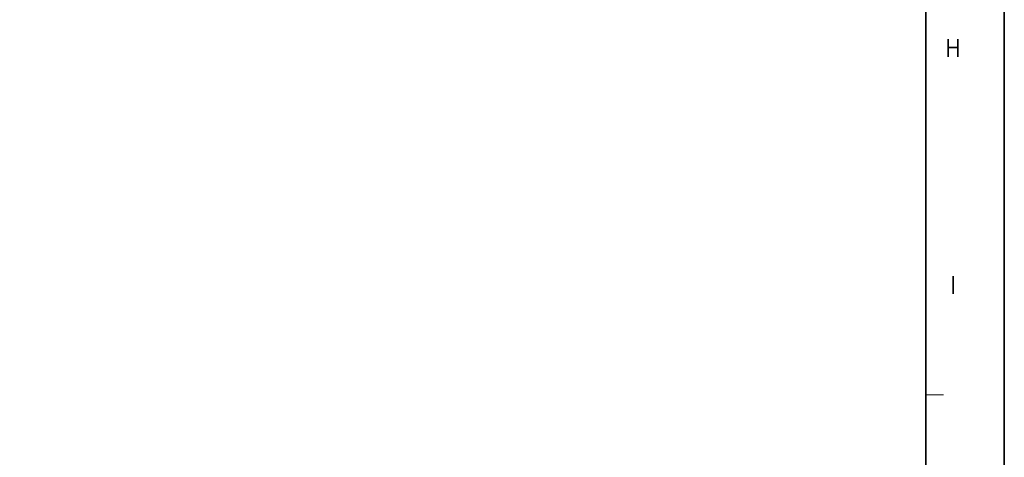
# Model space of a CAD drawing. Header units: millimetres. Extents: x 4497 to 13960, y 12291 to 16372.
# Tile 20 of 217: x 5393 to 5493, y 12372 to 12417. Entities that reach past the tile are written whole.
import ezdxf
from ezdxf.enums import TextEntityAlignment as Align

# ---------------------------------------------------------------- set-up
doc = ezdxf.new("R2010")
doc.units = ezdxf.units.MM
doc.header["$LTSCALE"] = 0.8
doc.layers.get('0').update_dxf_attribs({"linetype": 'CONTINUOUS', "lineweight": 0})
doc.styles.get("Standard").update_dxf_attribs({"font": 'romans.shx', "width": 0.8, "oblique": 5, "bigfont": 'whgtxt.shx'})

msp = doc.modelspace()

# ---------------------------------------------------------------- linework, layer by layer
at = {"color": 7, "linetype": 'Continuous', "lineweight": 35}
msp.add_line((5484.708, 12308.238), (5484.708, 12590.023), dxfattribs=at)
at = {"color": 7, "linetype": 'Continuous'}
msp.add_line((5484.708, 12378.684), (5486.467, 12378.684), dxfattribs=at)
at = {"color": 7, "linetype": 'Continuous', "lineweight": 35}
msp.add_lwpolyline([(5072.604, 12597.631), (5072.604, 12300.631), (5492.604, 12300.631), (5492.604, 12597.631)], close=True, dxfattribs=at)

# ---------------------------------------------------------------- texts
at = {"color": 7, "linetype": 'Continuous', "width": 0.933333}
for s, p in [('H', (5487.436, 12413.657)), ('I', (5487.436, 12389.751))]:
    msp.add_text(s, height=1.759, dxfattribs=at).set_placement(p, align=Align.MIDDLE_CENTER)

doc.saveas('drawing.dxf')
